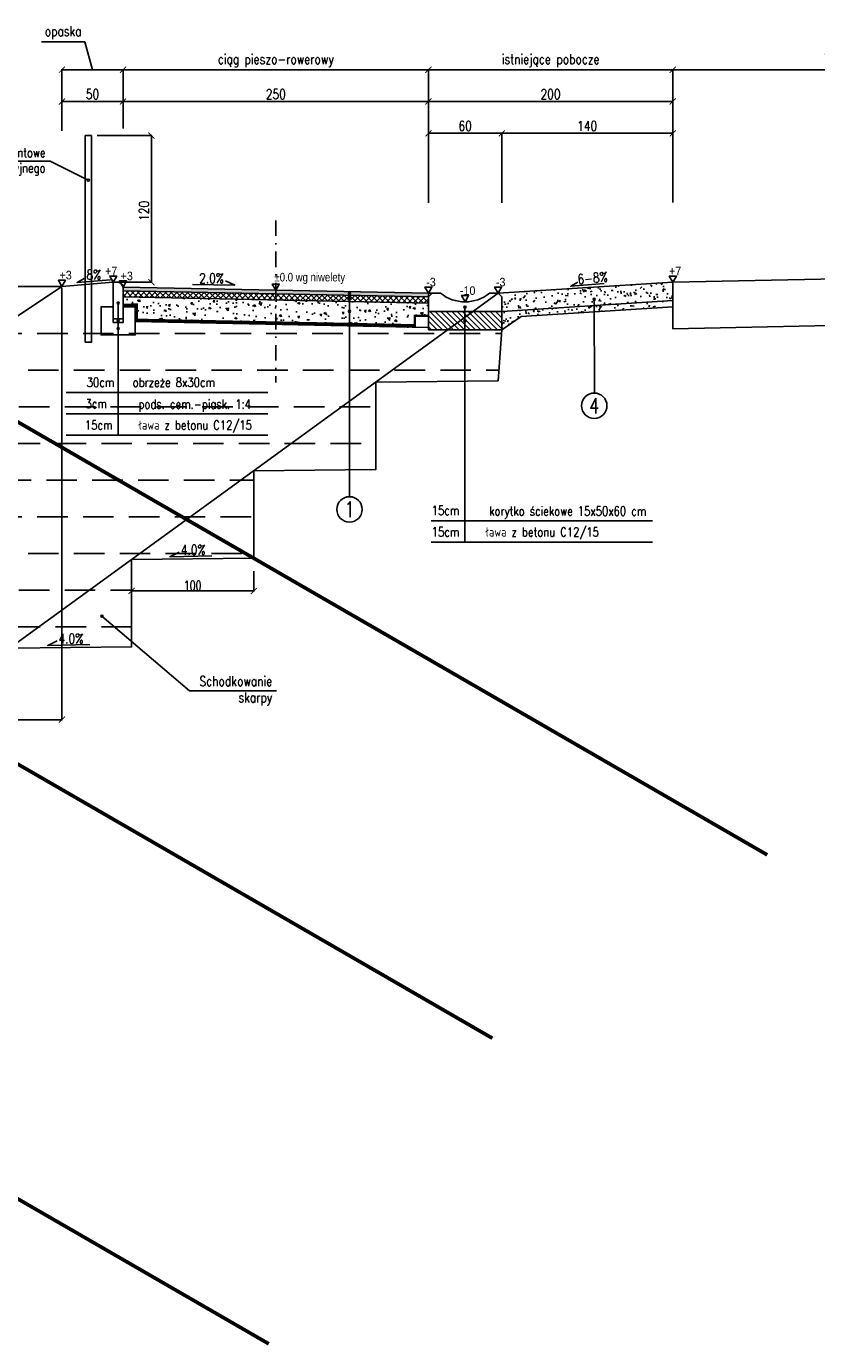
# Model space of a CAD drawing. Header units: metres. Extents: x 6562771 to 6588056, y 5578696 to 5581651.
# Tile 15 of 18: x 6575721 to 6576368, y 5579924 to 5581003. Entities that reach past the tile are written whole.
import ezdxf
from ezdxf.enums import TextEntityAlignment as Align

# ---------------------------------------------------------------- set-up
doc = ezdxf.new("R2010")
doc.units = ezdxf.units.M
for name, pattern in [('DASHDOT', [25.4, 12.7, -6.35, 0, -6.35]), ('DASHED', [0.75, 0.5, -0.25]), ('HIDDEN', [0.375, 0.25, -0.125])]:
    doc.linetypes.add(name, pattern=pattern)
for name, color, linetype in [('0_50', 3, 'Continuous'), ('pkonstr-0_25', 1, 'Continuous'), ('pkonstr-0_50', 3, 'Continuous'), ('pkonstr-0_70', 4, 'Continuous'), ('pkonstr-istn', 14, 'Continuous'), ('pkonstr-opisy', 2, 'Continuous'), ('pkonstr-wymiary', 1, 'Continuous')]:
    doc.layers.add(name, color=color, linetype=linetype)
doc.styles.add('12mm', font='simplex.shx', dxfattribs={"width": 0.8, "height": 12})
doc.styles.add('7mm', font='simplex.shx', dxfattribs={"width": 0.75, "height": 7})
doc.styles.add('DIMTEXT', font='simplex.shx', dxfattribs={"width": 0.7})
doc.styles.add('Opisy', font='simplex.shx', dxfattribs={"width": 0.8})
doc.styles.add('STYLE1', font='arial.ttf')
doc.styles.add('wymiary', font='simplex.shx', dxfattribs={"width": 0.8})
doc.dimstyles.new('1000', dxfattribs={"dimtxt": 2, "dimasz": 1.5, "dimexe": 0.4, "dimexo": 1, "dimgap": 0.4, "dimtad": 1, "dimrnd": 0.01, "dimzin": 0, "dimdsep": 46, "dimtxsty": 'DIMTEXT', "dimblk": 'ARCHTICK', "dimcen": 0, "dimclrd": 256, "dimclre": 256, "dimclrt": 2, "dimadec": 5, "dimazin": 0, "dimtfac": 1, "dimtofl": 0, "dimtmove": 0, "dimatfit": 3, "dimfxl": 1, "dimtolj": 1, "dimtzin": 0, "dimlwd": -1, "dimlwe": -1, "dimarcsym": 0})
doc.dimstyles.new('ddd$0', dxfattribs={"dimtxt": 8, "dimasz": 5, "dimexe": 0.5, "dimexo": 1, "dimgap": 2, "dimtad": 1, "dimdec": 0, "dimzin": 0, "dimdsep": 46, "dimtxsty": 'wymiary', "dimblk": 'ARCHTICK', "dimcen": 0, "dimclrd": 256, "dimclre": 256, "dimclrt": 256, "dimadec": 0, "dimazin": 0, "dimtfac": 1, "dimtdec": 0, "dimtmove": 1, "dimatfit": 3, "dimldrblk": 'DOT', "dimfxl": 1, "dimtolj": 1, "dimtzin": 0, "dimlwd": -1, "dimlwe": -1, "dimarcsym": 0})

# ---------------------------------------------------------------- blocks, each defined once
blk = doc.blocks.new('_ArchTick')
at = {"color": 0, "linetype": 'ByBlock', "const_width": 0.15}
blk.add_lwpolyline([(-0.5, -0.5), (0.5, 0.5)], dxfattribs=at)
blk = doc.blocks.new('*D115')
at = {"layer": 'Defpoints', "color": 0, "transparency": 16777216}
for p in [(6576600.1, 5580968.4), (6576600.1, 5580967.4), (6576250.1, 5580924.4)]:
    blk.add_point(p, dxfattribs=at)
at = {"layer": 'pkonstr-wymiary', "transparency": 16777216}
for p, q in [((6576250.1, 5580925.4), (6576250.1, 5580967.9)), ((6576250.1, 5580967.4), (6576600.1, 5580967.4)), ((6576600.1, 5580967.4), (6576600.1, 5580966.9))]:
    blk.add_line(p, q, dxfattribs=at)
at = {"layer": 'pkonstr-wymiary', "transparency": 16777216, "xscale": 5, "yscale": 5, "zscale": 5, "rotation": 180}
blk.add_blockref('_ArchTick', (6576250.1, 5580967.4), dxfattribs=at)
at = {"layer": 'pkonstr-wymiary', "transparency": 16777216, "xscale": 5, "yscale": 5, "zscale": 5}
blk.add_blockref('_ArchTick', (6576600.1, 5580967.4), dxfattribs=at)
at = {"layer": 'pkonstr-wymiary', "transparency": 16777216, "insert": (6576425.1, 5580974.7), "char_height": 8, "attachment_point": 5, "style": 'wymiary'}
blk.add_mtext('\\A1;istniejąca jezdnia DK79', dxfattribs=at)
blk = doc.blocks.new('_Dot')
at = {"color": 0, "linetype": 'ByBlock', "lineweight": -2}
blk.add_line((-0.5, 0), (-1, 0), dxfattribs=at)
at = {"color": 0, "linetype": 'ByBlock', "const_width": 0.5}
blk.add_lwpolyline([(-0.25, 0, 1), (0.25, 0, 1)], format="xyb", close=True, dxfattribs=at)
blk = doc.blocks.new('*D116')
at = {"layer": 'Defpoints', "color": 0, "transparency": 16777216}
for p in [(6576050.1, 5580967.4), (6576250.1, 5580912.3), (6576050.1, 5580857.5)]:
    blk.add_point(p, dxfattribs=at)
at = {"layer": 'pkonstr-wymiary', "transparency": 16777216}
for p, q in [((6576050.1, 5580858.5), (6576050.1, 5580967.9)), ((6576250.1, 5580967.4), (6576050.1, 5580967.4)), ((6576250.1, 5580913.3), (6576250.1, 5580967.9))]:
    blk.add_line(p, q, dxfattribs=at)
at = {"layer": 'pkonstr-wymiary', "transparency": 16777216, "xscale": 5, "yscale": 5, "zscale": 5, "rotation": 180}
blk.add_blockref('_ArchTick', (6576050.1, 5580967.4), dxfattribs=at)
at = {"layer": 'pkonstr-wymiary', "transparency": 16777216, "xscale": 5, "yscale": 5, "zscale": 5}
blk.add_blockref('_ArchTick', (6576250.1, 5580967.4), dxfattribs=at)
at = {"layer": 'pkonstr-wymiary', "transparency": 16777216, "insert": (6576150.1, 5580974.7), "char_height": 8, "attachment_point": 5, "style": 'wymiary'}
blk.add_mtext('\\A1;istniejące pobocze', dxfattribs=at)
blk = doc.blocks.new('*D117')
at = {"layer": 'Defpoints', "color": 0, "transparency": 16777216}
for p in [(6576050.1, 5580967.4), (6575800.1, 5580918.4), (6576050.1, 5580877)]:
    blk.add_point(p, dxfattribs=at)
at = {"layer": 'pkonstr-wymiary', "transparency": 16777216}
for p, q in [((6575800.1, 5580919.4), (6575800.1, 5580967.9)), ((6575800.1, 5580967.4), (6576050.1, 5580967.4)), ((6576050.1, 5580878), (6576050.1, 5580967.9))]:
    blk.add_line(p, q, dxfattribs=at)
at = {"layer": 'pkonstr-wymiary', "transparency": 16777216, "xscale": 5, "yscale": 5, "zscale": 5, "rotation": 180}
blk.add_blockref('_ArchTick', (6575800.1, 5580967.4), dxfattribs=at)
at = {"layer": 'pkonstr-wymiary', "transparency": 16777216, "xscale": 5, "yscale": 5, "zscale": 5}
blk.add_blockref('_ArchTick', (6576050.1, 5580967.4), dxfattribs=at)
at = {"layer": 'pkonstr-wymiary', "transparency": 16777216, "insert": (6575925.1, 5580974.7), "char_height": 8, "attachment_point": 5, "style": 'wymiary'}
blk.add_mtext('\\A1;ciąg pieszo-rowerowy', dxfattribs=at)
blk = doc.blocks.new('*D118')
at = {"layer": 'Defpoints', "color": 0, "transparency": 16777216}
for p in [(6575800.1, 5580941.4), (6575800.1, 5580918.4), (6576050.1, 5580878.6)]:
    blk.add_point(p, dxfattribs=at)
at = {"layer": 'pkonstr-wymiary', "transparency": 16777216}
for p, q in [((6575800.1, 5580919.4), (6575800.1, 5580941.9)), ((6576050.1, 5580941.4), (6575800.1, 5580941.4)), ((6576050.1, 5580879.6), (6576050.1, 5580941.9))]:
    blk.add_line(p, q, dxfattribs=at)
at = {"layer": 'pkonstr-wymiary', "transparency": 16777216, "xscale": 5, "yscale": 5, "zscale": 5, "rotation": 180}
blk.add_blockref('_ArchTick', (6575800.1, 5580941.4), dxfattribs=at)
at = {"layer": 'pkonstr-wymiary', "transparency": 16777216, "xscale": 5, "yscale": 5, "zscale": 5}
blk.add_blockref('_ArchTick', (6576050.1, 5580941.4), dxfattribs=at)
at = {"layer": 'pkonstr-wymiary', "transparency": 16777216, "insert": (6575925.1, 5580947.4), "char_height": 8, "attachment_point": 5, "style": 'wymiary'}
blk.add_mtext('\\A1;250', dxfattribs=at)
blk = doc.blocks.new('*D119')
at = {"layer": 'Defpoints', "color": 0, "transparency": 16777216}
for p in [(6576050.1, 5580941.4), (6576250.1, 5580857.8), (6576050.1, 5580857.5)]:
    blk.add_point(p, dxfattribs=at)
at = {"layer": 'pkonstr-wymiary', "transparency": 16777216}
for p, q in [((6576050.1, 5580858.5), (6576050.1, 5580941.9)), ((6576250.1, 5580941.4), (6576050.1, 5580941.4)), ((6576250.1, 5580858.8), (6576250.1, 5580941.9))]:
    blk.add_line(p, q, dxfattribs=at)
at = {"layer": 'pkonstr-wymiary', "transparency": 16777216, "xscale": 5, "yscale": 5, "zscale": 5, "rotation": 180}
blk.add_blockref('_ArchTick', (6576050.1, 5580941.4), dxfattribs=at)
at = {"layer": 'pkonstr-wymiary', "transparency": 16777216, "xscale": 5, "yscale": 5, "zscale": 5}
blk.add_blockref('_ArchTick', (6576250.1, 5580941.4), dxfattribs=at)
at = {"layer": 'pkonstr-wymiary', "transparency": 16777216, "insert": (6576150.1, 5580947.4), "char_height": 8, "attachment_point": 5, "style": 'wymiary'}
blk.add_mtext('\\A1;200', dxfattribs=at)
blk = doc.blocks.new('*D120')
at = {"layer": 'Defpoints', "color": 0, "transparency": 16777216}
for p in [(6575800.1, 5580941.4), (6575750.1, 5580916.5), (6575800.1, 5580918.4)]:
    blk.add_point(p, dxfattribs=at)
at = {"layer": 'pkonstr-wymiary', "transparency": 16777216}
for p, q in [((6575750.1, 5580917.5), (6575750.1, 5580941.9)), ((6575750.1, 5580941.4), (6575800.1, 5580941.4)), ((6575800.1, 5580919.4), (6575800.1, 5580941.9))]:
    blk.add_line(p, q, dxfattribs=at)
at = {"layer": 'pkonstr-wymiary', "transparency": 16777216, "xscale": 5, "yscale": 5, "zscale": 5, "rotation": 180}
blk.add_blockref('_ArchTick', (6575750.1, 5580941.4), dxfattribs=at)
at = {"layer": 'pkonstr-wymiary', "transparency": 16777216, "xscale": 5, "yscale": 5, "zscale": 5}
blk.add_blockref('_ArchTick', (6575800.1, 5580941.4), dxfattribs=at)
at = {"layer": 'pkonstr-wymiary', "transparency": 16777216, "insert": (6575775.1, 5580947.4), "char_height": 8, "attachment_point": 5, "style": 'wymiary'}
blk.add_mtext('\\A1;50', dxfattribs=at)
blk = doc.blocks.new('*D121')
at = {"layer": 'Defpoints', "color": 0, "transparency": 16777216}
for p in [(6575800.1, 5580967.4), (6575750.1, 5580916.5), (6575800.1, 5580918.4)]:
    blk.add_point(p, dxfattribs=at)
at = {"layer": 'pkonstr-wymiary', "transparency": 16777216}
for p, q in [((6575768.8, 5580990.3), (6575733.4, 5580990.3)), ((6575775.1, 5580967.4), (6575768.8, 5580990.3)), ((6575750.1, 5580917.5), (6575750.1, 5580967.9)), ((6575750.1, 5580967.4), (6575800.1, 5580967.4)), ((6575800.1, 5580919.4), (6575800.1, 5580967.9))]:
    blk.add_line(p, q, dxfattribs=at)
at = {"layer": 'pkonstr-wymiary', "transparency": 16777216, "xscale": 5, "yscale": 5, "zscale": 5, "rotation": 180}
blk.add_blockref('_ArchTick', (6575750.1, 5580967.4), dxfattribs=at)
at = {"layer": 'pkonstr-wymiary', "transparency": 16777216, "xscale": 5, "yscale": 5, "zscale": 5}
blk.add_blockref('_ArchTick', (6575800.1, 5580967.4), dxfattribs=at)
at = {"layer": 'pkonstr-wymiary', "transparency": 16777216, "insert": (6575751.1, 5580997.6), "char_height": 8, "attachment_point": 5, "style": 'wymiary'}
blk.add_mtext('\\A1;opaska', dxfattribs=at)
blk = doc.blocks.new('*D122')
at = {"layer": 'Defpoints', "color": 0, "transparency": 16777216}
for p in [(6575777.9, 5580913.5), (6575823.3, 5580913.5), (6575792.1, 5580793.5)]:
    blk.add_point(p, dxfattribs=at)
at = {"layer": 'pkonstr-wymiary', "transparency": 16777216}
for p, q in [((6575778.9, 5580913.5), (6575823.8, 5580913.5)), ((6575823.3, 5580793.5), (6575823.3, 5580913.5)), ((6575793.1, 5580793.5), (6575823.8, 5580793.5))]:
    blk.add_line(p, q, dxfattribs=at)
at = {"layer": 'pkonstr-wymiary', "transparency": 16777216, "xscale": 5, "yscale": 5, "zscale": 5}
for p, rotation in [((6575823.3, 5580913.5), 90), ((6575823.3, 5580793.5), 270)]:
    blk.add_blockref('_ArchTick', p, dxfattribs=dict(at, rotation=rotation))
at = {"layer": 'pkonstr-wymiary', "transparency": 16777216, "insert": (6575817.3, 5580851.9), "char_height": 8, "attachment_point": 5, "rotation": 90, "style": 'wymiary'}
blk.add_mtext('\\A1;120', dxfattribs=at)
blk = doc.blocks.new('*D131')
at = {"layer": 'Defpoints', "color": 0, "transparency": 16777216}
for p in [(6576110.1, 5580915.4), (6576110.1, 5580857.8), (6576050.1, 5580857.5)]:
    blk.add_point(p, dxfattribs=at)
at = {"layer": 'pkonstr-wymiary', "transparency": 16777216}
for p, q in [((6576050.1, 5580858.5), (6576050.1, 5580915.9)), ((6576050.1, 5580915.4), (6576110.1, 5580915.4)), ((6576110.1, 5580858.8), (6576110.1, 5580915.9))]:
    blk.add_line(p, q, dxfattribs=at)
at = {"layer": 'pkonstr-wymiary', "transparency": 16777216, "xscale": 5, "yscale": 5, "zscale": 5, "rotation": 180}
blk.add_blockref('_ArchTick', (6576050.1, 5580915.4), dxfattribs=at)
at = {"layer": 'pkonstr-wymiary', "transparency": 16777216, "xscale": 5, "yscale": 5, "zscale": 5}
blk.add_blockref('_ArchTick', (6576110.1, 5580915.4), dxfattribs=at)
at = {"layer": 'pkonstr-wymiary', "transparency": 16777216, "insert": (6576080.1, 5580921.4), "char_height": 8, "attachment_point": 5, "style": 'wymiary'}
blk.add_mtext('\\A1;60', dxfattribs=at)
blk = doc.blocks.new('*D132')
at = {"layer": 'Defpoints', "color": 0, "transparency": 16777216}
for p in [(6576250.1, 5580915.4), (6576250.1, 5580857.8), (6576110.1, 5580857.5)]:
    blk.add_point(p, dxfattribs=at)
at = {"layer": 'pkonstr-wymiary', "transparency": 16777216}
for p, q in [((6576110.1, 5580858.5), (6576110.1, 5580915.9)), ((6576110.1, 5580915.4), (6576250.1, 5580915.4)), ((6576250.1, 5580858.8), (6576250.1, 5580915.9))]:
    blk.add_line(p, q, dxfattribs=at)
at = {"layer": 'pkonstr-wymiary', "transparency": 16777216, "xscale": 5, "yscale": 5, "zscale": 5, "rotation": 180}
blk.add_blockref('_ArchTick', (6576110.1, 5580915.4), dxfattribs=at)
at = {"layer": 'pkonstr-wymiary', "transparency": 16777216, "xscale": 5, "yscale": 5, "zscale": 5}
blk.add_blockref('_ArchTick', (6576250.1, 5580915.4), dxfattribs=at)
at = {"layer": 'pkonstr-wymiary', "transparency": 16777216, "insert": (6576180.1, 5580921.4), "char_height": 8, "attachment_point": 5, "style": 'wymiary'}
blk.add_mtext('\\A1;140', dxfattribs=at)
blk = doc.blocks.new('*D138')
at = {"layer": 'Defpoints', "color": 0, "transparency": 16777216}
for p in [(6575264.6, 5580790.1), (6575750.1, 5580790.1), (6575300.1, 5580490.1)]:
    blk.add_point(p, dxfattribs=at)
at = {"layer": 'pkonstr-wymiary', "transparency": 16777216}
for p, q in [((6575749.1, 5580790.1), (6575264.1, 5580790.1)), ((6575264.6, 5580490.1), (6575264.6, 5580790.1)), ((6575299.1, 5580490.1), (6575264.1, 5580490.1))]:
    blk.add_line(p, q, dxfattribs=at)
at = {"layer": 'pkonstr-wymiary', "transparency": 16777216, "xscale": 5, "yscale": 5, "zscale": 5}
for p, rotation in [((6575264.6, 5580790.1), 90), ((6575264.6, 5580490.1), 270)]:
    blk.add_blockref('_ArchTick', p, dxfattribs=dict(at, rotation=rotation))
at = {"layer": 'pkonstr-wymiary', "transparency": 16777216, "insert": (6575258.6, 5580640.1), "char_height": 8, "attachment_point": 5, "rotation": 90, "style": 'wymiary'}
blk.add_mtext('\\A1;300', dxfattribs=at)
blk = doc.blocks.new('*D139')
at = {"layer": 'Defpoints', "color": 0, "transparency": 16777216}
for p in [(6575750.1, 5580790.1), (6575300.1, 5580490.1), (6575750.1, 5580435.7)]:
    blk.add_point(p, dxfattribs=at)
at = {"layer": 'pkonstr-wymiary', "transparency": 16777216}
for p, q in [((6575750.1, 5580789.1), (6575750.1, 5580435.2)), ((6575300.1, 5580489.1), (6575300.1, 5580435.2)), ((6575300.1, 5580435.7), (6575750.1, 5580435.7))]:
    blk.add_line(p, q, dxfattribs=at)
at = {"layer": 'pkonstr-wymiary', "transparency": 16777216, "xscale": 5, "yscale": 5, "zscale": 5, "rotation": 180}
blk.add_blockref('_ArchTick', (6575300.1, 5580435.7), dxfattribs=at)
at = {"layer": 'pkonstr-wymiary', "transparency": 16777216, "xscale": 5, "yscale": 5, "zscale": 5}
blk.add_blockref('_ArchTick', (6575750.1, 5580435.7), dxfattribs=at)
at = {"layer": 'pkonstr-wymiary', "transparency": 16777216, "insert": (6575525.1, 5580441.7), "char_height": 8, "attachment_point": 5, "style": 'wymiary'}
blk.add_mtext('\\A1;450', dxfattribs=at)
blk = doc.blocks.new('*D142')
at = {"layer": 'Defpoints', "color": 0, "transparency": 16777216}
for p in [(6575807.1, 5580559.2), (6575907.1, 5580558.2), (6575907.1, 5580541)]:
    blk.add_point(p, dxfattribs=at)
at = {"layer": 'pkonstr-wymiary', "transparency": 16777216}
for p, q in [((6575807.1, 5580558.2), (6575807.1, 5580540.5)), ((6575907.1, 5580557.2), (6575907.1, 5580540.5)), ((6575807.1, 5580541), (6575907.1, 5580541))]:
    blk.add_line(p, q, dxfattribs=at)
at = {"layer": 'pkonstr-wymiary', "transparency": 16777216, "xscale": 5, "yscale": 5, "zscale": 5, "rotation": 180}
blk.add_blockref('_ArchTick', (6575807.1, 5580541), dxfattribs=at)
at = {"layer": 'pkonstr-wymiary', "transparency": 16777216, "xscale": 5, "yscale": 5, "zscale": 5}
blk.add_blockref('_ArchTick', (6575907.1, 5580541), dxfattribs=at)
at = {"layer": 'pkonstr-wymiary', "color": 1, "transparency": 16777216, "insert": (6575857.1, 5580545.4), "char_height": 8, "attachment_point": 5, "style": 'DIMTEXT'}
blk.add_mtext('\\A1;100', dxfattribs=at)

msp = doc.modelspace()

# ---------------------------------------------------------------- hatches: boundary and pattern name
at = {"layer": 'pkonstr-0_50'}
h = msp.add_hatch(dxfattribs=at)
h.set_pattern_fill('AR-CONC', color=252, scale=0.1, angle=180)
h.set_pattern_definition([(230, (7139.753, 0), (-18.2184669, 1.593908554), [1.905, -20.955]), (175, (7139.753, 0), (3.524282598, -19.10566429), [1.524, -16.764]), (280.451, (7138.234, 0.133), (-14.694250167, -17.511668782), [1.619, -17.809]), (226.1842, (7139.753, -5.08), (-27.10790409, 4.204232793), [2.8575, -31.4325]), (276.6356, (7137.494, -4.73), (-23.74042345, -24.74255559), [2.4285, -26.7135]), (171.184, (7139.753, -5.08), (-23.74046058, -24.74251179), [2.286, -25.146]), (201, (7137.213, -3.81), (-15.161487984, 10.226551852), [1.905, -20.955]), (146, (7137.213, -3.81), (-6.180202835, -18.418796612), [1.524, -16.764]), (251.4514, (7135.95, -2.958), (-21.341649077, -8.19228577), [1.619, -17.809]), (217.5, (7139.753, 0), (-0.308860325, -8.4555038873), [0, -16.5608, 0, -17.018, 0, -16.8275]), (187.5, (7139.753, 0), (-6.681966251, -10.018057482), [0, -9.7028, 0, -16.1798, 0, -6.4135]), (147.5, (7145.417, -7e-16), (-13.5590595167, 0.572874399), [0, -6.35, 0, -19.812, 0, -26.289]), (137.5, (7147.957, -1e-15), (-14.812918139, -2.542649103), [0, -8.255, 0, -13.1572, 0, -18.669])])
h.paths.add_polyline_path([(6576250.1, 5580793.5), (6576107.1, 5580784.5), (6576110.1, 5580781.5), (6576110.1, 5580769.5), (6576185.8, 5580774.4), (6576185.8, 5580778.8, -0.414404), (6576184.9, 5580779.6, -1), (6576186.7, 5580779.6, -0.414023), (6576185.8, 5580778.8), (6576185.8, 5580774.4), (6576250.1, 5580778.5)])
h.paths.add_polyline_path([(6576185.8, 5580774.4), (6576110.1, 5580769.5), (6576110.1, 5580754.5), (6576125.9, 5580765.6), (6576185.8, 5580769.4)])
h.paths.add_polyline_path([(6576250.1, 5580773.5), (6576250.1, 5580778.5), (6576185.8, 5580774.4), (6576185.8, 5580769.4)])
h = msp.add_hatch(color=252, dxfattribs=at)
h.dxf.hatch_style = 1
h.paths.add_polyline_path([(6575800.1, 5580786.5), (6575800.1, 5580789.5), (6576050.1, 5580784.5), (6576050.1, 5580781.5)])
h = msp.add_hatch(dxfattribs=at)
h.set_pattern_fill('ANSI37', color=252, angle=180)
h.set_pattern_definition([(315, (13152303.4027, 1915.45), (-2.2450640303, -2.2450640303), []), (225, (13152303.4027, 1915.45), (-2.2450640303, 2.2450640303), [])])
h.paths.add_polyline_path([(6576050.1, 5580781.5), (6576050.1, 5580776.5), (6575800.1, 5580781.5), (6575800.1, 5580786.5)])
h = msp.add_hatch(dxfattribs=at)
h.set_pattern_fill('AR-CONC', color=252, scale=0.1, angle=180)
h.set_pattern_definition([(310, (6800082.928, 5139295.178), (18.2184669, 1.59390855), [1.905, -20.955]), (5, (6800082.928, 5139295.178), (-3.52434214, -19.1056845), [1.524, -16.7640584]), (259.5485553, (6800084.446, 5139295.311), (14.6941247, -17.5117752), [1.6190009, -17.80902446]), (313.8158, (6800082.928, 5139290.098), (27.1079041, 4.2042328), [2.8575, -31.4325]), (263.3644424, (6800085.187, 5139290.448), (23.7404134, -24.7426125), [2.4285023, -26.7135608]), (8.815849, (6800082.928, 5139290.098), (23.7404134, -24.7426125), [2.2859967, -25.1459732]), (339, (6800085.468, 5139291.368), (15.16143913, 10.2265198), [1.905, -20.955]), (34, (6800085.468, 5139291.368), (6.1802028, -18.4187966), [1.524, -16.764]), (288.548555, (6800086.732, 5139292.22), (21.3416419, -8.1922769), [1.6190009, -17.80899376]), (322.5, (6800082.928, 5139295.178), (0.308860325, -8.45550389), [0, -16.5608, 0, -17.018, 0, -16.8275]), (352.5, (6800082.928, 5139295.178), (6.68196625, -10.01805748), [0, -9.7028, 0, -16.1798, 0, -6.4135]), (32.5, (6800077.264, 5139295.178), (13.55905952, 0.5728744), [0, -6.35, 0, -19.812, 0, -26.289]), (42.5, (6800074.724, 5139295.178), (14.81291814, -2.5426491), [0, -8.255, 0, -13.1572, 0, -18.669])])
h.paths.add_polyline_path([(6576050.1, 5580764.5), (6576040.1, 5580764.5), (6576040.1, 5580756.7), (6575810.1, 5580761.3), (6575810.1, 5580773.5), (6575800.1, 5580773.5), (6575800.1, 5580781.5), (6576050.1, 5580776.5)])
h = msp.add_hatch(dxfattribs=at)
h.set_pattern_fill('ANSI31', color=252, angle=180)
h.set_pattern_definition([(315, (13148230.9503, -5984.3434), (-2.2450640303, -2.2450640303), [])])
h.paths.add_polyline_path([(6576110.1, 5580769.5), (6576050.1, 5580769.5), (6576050.1, 5580754.5), (6576110.1, 5580754.5)])

# ---------------------------------------------------------------- linework, layer by layer
at = {"layer": '0_50', "color": 7, "linetype": 'HIDDEN', "ltscale": 100}
for points in [[(6575692.4, 5580751.7), (6576109.9, 5580751.7)], [(6575647.4, 5580721.7), (6576107.1, 5580721.7)], [(6575602.4, 5580691.7), (6576007.1, 5580691.7)], [(6575557.4, 5580661.7), (6576007.1, 5580661.7)], [(6575512.4, 5580631.7), (6575907.1, 5580631.7)], [(6575467.4, 5580601.7), (6575907.1, 5580601.7)], [(6575422.4, 5580571.7), (6575907.1, 5580571.7)], [(6575377.4, 5580541.7), (6575807.1, 5580541.7)], [(6575332.4, 5580511.7), (6575807.1, 5580511.7)]]:
    msp.add_lwpolyline(points, dxfattribs=at)
at = {"layer": 'pkonstr-0_25', "linetype": 'Continuous'}
for p, q in [((6575579.4, 5580892.7), (6575740.6, 5580892.7)), ((6575985.5, 5580784.4), (6575985.6, 5580618.1)), ((6575796.1, 5580776.5), (6575796.1, 5580668.4)), ((6576080, 5580773.2), (6576080, 5580581)), ((6576185.8, 5580779.6), (6576185.9, 5580702.9)), ((6575918.6, 5580703.4), (6575753.5, 5580703.4)), ((6575918.6, 5580685.9), (6575753.5, 5580685.9)), ((6576233.6, 5580598.4), (6576052.2, 5580598.5))]:
    msp.add_line(p, q, dxfattribs=at)
at = {"layer": 'pkonstr-0_25'}
for points in [[(6575768.4, 5580796.7), (6575762.5, 5580793.4), (6575789.9, 5580795.6)], [(6575857.1, 5580791.8), (6575891.5, 5580791.2), (6575883.9, 5580794.8)], [(6576172.4, 5580793.5), (6576166.6, 5580790.3), (6576194, 5580792.5)], [(6575872.9, 5580569.7), (6575838.5, 5580569), (6575846.1, 5580572.6)], [(6575772.9, 5580497.1), (6575738.5, 5580496.5), (6575746.1, 5580500.1)]]:
    msp.add_lwpolyline(points, dxfattribs=at)
at = {"layer": 'pkonstr-0_25', "linetype": 'Continuous'}
for centre in [(6576185.8, 5580692.5), (6575985.5, 5580607.7)]:
    msp.add_circle(centre, 10.4, dxfattribs=at)
at = {"layer": 'pkonstr-0_50'}
for p, q in [((6575792.1, 5580793.5), (6575750.1, 5580790.1)), ((6576107.1, 5580784.5), (6576250.1, 5580793.5)), ((6575800.1, 5580789.5), (6576050.1, 5580784.5)), ((6575800.1, 5580786.5), (6576050.1, 5580781.5)), ((6575800.1, 5580781.5), (6576050.1, 5580776.5)), ((6575810.1, 5580761.3), (6576050.1, 5580756.5))]:
    msp.add_line(p, q, dxfattribs=at)
at = {"layer": 'pkonstr-0_50', "color": 2}
msp.add_lwpolyline([(6575769.2, 5580913.5), (6575774.2, 5580913.5), (6575774.2, 5580744.4), (6575769.2, 5580744.4)], close=True, dxfattribs=at)
at = {"layer": 'pkonstr-0_50'}
for points in [[(6575792.1, 5580763.5), (6575800.1, 5580763.5), (6575800.1, 5580789.5, 0.414214), (6575796.1, 5580793.5), (6575792.1, 5580793.5)], [(6576110.1, 5580769.5), (6576050.1, 5580769.5), (6576050.1, 5580781.5), (6576053.1, 5580784.5), (6576060.1, 5580784.5, 0.35), (6576100.1, 5580784.5), (6576107.1, 5580784.5), (6576110.1, 5580781.5)]]:
    msp.add_lwpolyline(points, format="xyb", close=True, dxfattribs=at)
at = {"layer": 'pkonstr-0_50', "flags": 128}
msp.add_lwpolyline([(6576110.1, 5580754.5), (6576125.9, 5580765.6), (6576250.1, 5580773.5), (6576250.1, 5580793.5)], dxfattribs=at)
at = {"layer": 'pkonstr-0_50'}
for points in [[(6574505.3, 5580048.3), (6575150.1, 5580478.1), (6575300.1, 5580490.1), (6575750.1, 5580790.1)], [(6576050.1, 5580781.5), (6576050.1, 5580784.5)], [(6576053.1, 5580784.5), (6576050.1, 5580784.5)], [(6576050.1, 5580754.5), (6576110.1, 5580754.5), (6576110.1, 5580769.5)], [(6576050.1, 5580769.5), (6576050.1, 5580754.5)], [(6575707.1, 5580494.2), (6575807.1, 5580495.2), (6575807.1, 5580566.8), (6575907.1, 5580567.8), (6575907.1, 5580639.4), (6576007.1, 5580640.4), (6576007.1, 5580711.9), (6576107.1, 5580712.9), (6576110.1, 5580754.5)]]:
    msp.add_lwpolyline(points, dxfattribs=at)
at = {"layer": 'pkonstr-0_50', "flags": 128}
msp.add_lwpolyline([(6575792.1, 5580760.5), (6575800.1, 5580760.5), (6575800.1, 5580773.5), (6575810.1, 5580773.5), (6575810.1, 5580750.5), (6575782.1, 5580750.5), (6575782.1, 5580773.5), (6575792.1, 5580773.5), (6575792.1, 5580760.5)], close=True, dxfattribs=at)
at = {"layer": 'pkonstr-0_50', "color": 180, "linetype": 'DASHED', "ltscale": 15, "true_color": 0x3326ed, "flags": 128}
msp.add_lwpolyline([(6576050.1, 5580766.1, 2, 2, 0), (6576039, 5580766.1, 2, 2, 0), (6576039, 5580758.3, 2, 2, 0), (6575811.5, 5580762.8, 2, 2, 0), (6575811.5, 5580762.8, 2, 2, 0), (6575811.5, 5580762.8, 2, 2, 0), (6575811.5, 5580762.8, 2, 2, 0), (6575811.5, 5580775.2, 2, 2, 0), (6575800, 5580775.1, 0, 0, 0)], format="xyseb", dxfattribs=at)
at = {"layer": 'pkonstr-0_50', "color": 252, "flags": 128}
msp.add_lwpolyline([(6576050.1, 5580781.5), (6576050.1, 5580766.5)], dxfattribs=at)
at = {"layer": 'pkonstr-0_50', "const_width": 3, "flags": 128}
for points in [[(6575634.6, 5580725.1), (6576327.4, 5580325.1)], [(6575409.6, 5580575.1), (6576102.4, 5580175.1)], [(6575053.4, 5580425.1), (6575919.4, 5579925.1)]]:
    msp.add_lwpolyline(points, dxfattribs=at)
at = {"layer": 'pkonstr-0_70', "color": 4}
for centre in [(6575771.7, 5580877), (6575985.5, 5580784.4), (6575796.1, 5580776.5), (6575985.5, 5580780), (6576080, 5580773.2), (6576185.8, 5580779.6), (6575796.1, 5580762.1), (6575985.5, 5580769.8), (6576080, 5580762), (6575796.1, 5580755.7), (6575985.5, 5580759.4), (6575782.9, 5580520.4)]:
    msp.add_circle(centre, 0.869, dxfattribs=at)
at = {"layer": 'pkonstr-istn'}
msp.add_line((6576600.9, 5580762.6), (6576250.1, 5580755.5), dxfattribs=at)
at = {"layer": 'pkonstr-istn', "flags": 128}
for points in [[(6577912.5, 5580249), (6577912.5, 5580249), (6577110.1, 5580783.9), (6576950.1, 5580793.5), (6576600.1, 5580800.6), (6576250.1, 5580793.5), (6576107.1, 5580784.5), (6575107.1, 5580058.8), (6574071.2, 5580040.6)], [(6576250.1, 5580793.5), (6576250.1, 5580755.5)], [(6576250.1, 5580778.5), (6576110.1, 5580769.5)], [(6576250.1, 5580763.3), (6576250.1, 5580755.5)]]:
    msp.add_lwpolyline(points, dxfattribs=at)
at = {"layer": 'pkonstr-opisy'}
for points in [[(6575750.1, 5580795.2), (6575753, 5580795.2), (6575750.1, 5580790.1), (6575747.2, 5580795.2)], [(6575792.1, 5580798.6), (6575795, 5580798.6), (6575792.1, 5580793.5), (6575789.2, 5580798.6)], [(6575800.1, 5580794.6), (6575803, 5580794.6), (6575800.1, 5580789.5), (6575797.2, 5580794.6)], [(6576250.1, 5580798.6), (6576253, 5580798.6), (6576250.1, 5580793.5), (6576247.2, 5580798.6)], [(6575925.1, 5580792.1), (6575928, 5580792.1), (6575925.1, 5580787), (6575922.2, 5580792.1)], [(6576050.1, 5580789.6), (6576053, 5580789.6), (6576050.1, 5580784.5), (6576047.2, 5580789.6)], [(6576080.1, 5580782.6), (6576083, 5580782.6), (6576080.1, 5580777.5), (6576077.2, 5580782.6)], [(6576107.1, 5580789.6), (6576110, 5580789.6), (6576107.1, 5580784.5), (6576104.2, 5580789.6)]]:
    msp.add_lwpolyline(points, close=True, dxfattribs=at)
at = {"layer": 'pkonstr-wymiary'}
for p, q in [((6575918.6, 5580668.4), (6575753.5, 5580668.4)), ((6576233.6, 5580580.9), (6576052.2, 5580581))]:
    msp.add_line(p, q, dxfattribs=at)
for points in [[(6575740.6, 5580892.7), (6575771.7, 5580877)], [(6575782.9, 5580520.4), (6575854.4, 5580459.3), (6575925.8, 5580459.3)]]:
    msp.add_lwpolyline(points, dxfattribs=at)
at = {"layer": 'pkonstr-wymiary', "linetype": 'DASHDOT'}
msp.add_lwpolyline([(6575925.1, 5580844.1), (6575925.1, 5580711.6)], dxfattribs=at)

# ---------------------------------------------------------------- texts
at = {"layer": 'pkonstr-opisy', "style": 'Opisy', "width": 0.8}
for s, rotation, p in [('8%', 0, (6575776.2, 5580795.7)), ('2.0%%%', 0, (6575872.5, 5580792.8)), ('6-8%%%', 5, (6576184.8, 5580793)), ('4.0%%%', 360, (6575857.5, 5580570.6)), ('4.0%%%', 360, (6575757.5, 5580498))]:
    msp.add_text(s, height=8, rotation=rotation, dxfattribs=at).set_placement(p, align=Align.CENTER)
at = {"layer": 'pkonstr-opisy', "style": 'STYLE1', "width": 0.9}
for s, p in [('+7', (6575790.4, 5580797.1)), ('+7', (6576252, 5580797.1)), ('+3', (6575753.1, 5580793.8)), ('+3', (6575803.1, 5580793.1)), ('-3', (6576052.2, 5580788.1)), ('-3', (6576109.2, 5580788.1)), ('-10', (6576082.2, 5580781.1))]:
    msp.add_text(s, height=7, dxfattribs=at).set_placement(p, align=Align.BOTTOM_CENTER)
at = {"layer": 'pkonstr-opisy', "style": 'STYLE1', "width": 0.8}
msp.add_text('%%P0.0 wg niwelety', height=7, dxfattribs=at).set_placement((6575924.1, 5580792.1), align=Align.BOTTOM_LEFT)
at = {"layer": 'pkonstr-opisy', "ltscale": 0.1, "style": '12mm', "width": 0.8}
for s, rotation, p in [('30cm', 360, (6575793, 5580705.7)), ('3cm', 360, (6575786.9, 5580688.2)), ('pods. cem.-piask. 1:4', 0, (6575904.8, 5580687.8)), ('15cm', 360, (6575791.5, 5580670.7)), ('15cm', 359.958, (6576075.4, 5580600.8)), ('korytko ściekowe 15x50x60 cm', 359.958, (6576228.4, 5580600.3)), ('15cm', 359.958, (6576075.4, 5580583.3))]:
    msp.add_text(s, height=7.5, rotation=rotation, dxfattribs=at).set_placement(p, align=Align.BOTTOM_RIGHT)
at = {"layer": 'pkonstr-opisy', "style": 'Opisy', "width": 0.8}
for s, rotation, p in [('obrzeże 8x30cm', 0, (6575875.4, 5580705.7)), ('ława z betonu C12/15', 0, (6575905.6, 5580670.7)), ('ława z betonu C12/15', 359.958, (6576189.6, 5580583.2))]:
    msp.add_text(s, height=7.5, rotation=rotation, dxfattribs=at).set_placement(p, align=Align.BOTTOM_RIGHT)
at = {"layer": 'pkonstr-opisy', "linetype": 'Continuous', "style": '7mm', "width": 0.75}
for s, p in [('4', (6576185.8, 5580692.5)), ('1', (6575985.5, 5580607.7))]:
    msp.add_text(s, height=12.6, rotation=0, dxfattribs=at).set_placement(p, align=Align.MIDDLE_CENTER)
at = {"layer": 'pkonstr-opisy', "insert": (6575736.7, 5580903.3), "char_height": 7.5, "width": 164.552, "attachment_point": 3, "style": 'Opisy'}
msp.add_mtext('ogrodzenie segmentowe\\Plokalizacja wg planu sytuacyjnego', dxfattribs=at)
at = {"layer": 'pkonstr-opisy', "insert": (6575922.2, 5580459.2), "char_height": 8, "attachment_point": 6, "style": 'Opisy'}
msp.add_mtext('Schodkowanie \\Pskarpy', dxfattribs=at)

# ---------------------------------------------------------------- dimensions: what is measured, and where the dimension line sits
at = {"layer": 'pkonstr-wymiary'}
for base, p1, p2, angle, text, picture, middle in [((6575800.1, 5580967.4), (6575750.1, 5580916.5), (6575800.1, 5580918.4), 180, 'opaska', '*D121', (6575766.8, 5580990.3)), ((6575823.3, 5580913.5), (6575792.1, 5580793.5), (6575777.9, 5580913.5), 90, '120', '*D122', (6575823.3, 5580851.9))]:
    dim = msp.add_linear_dim(base=base, p1=p1, p2=p2, angle=angle, text=text, dimstyle='ddd$0', dxfattribs=at)
    dim.commit()
    dim.dimension.update_dxf_attribs({"geometry": picture, "text_midpoint": middle, "dimtype": 160})
dim = msp.add_linear_dim(base=(6576600.1, 5580967.4), p1=(6576250.1, 5580924.4), p2=(6576600.1, 5580968.4), text='istniejąca jezdnia DK79', dimstyle='ddd$0', dxfattribs=at)
dim.commit()
dim.dimension.update_dxf_attribs({"geometry": '*D115', "text_midpoint": (6576425.1, 5580974.7)})
dim = msp.add_linear_dim(base=(6576050.1, 5580967.4), p1=(6575800.1, 5580918.4), p2=(6576050.1, 5580877), text='ciąg pieszo-rowerowy', dimstyle='ddd$0', override={"dimtmove": 0}, dxfattribs=at)
dim.commit()
dim.dimension.update_dxf_attribs({"geometry": '*D117', "text_midpoint": (6575925.1, 5580967.4), "dimtype": 160})
dim = msp.add_linear_dim(base=(6576050.1, 5580967.4), p1=(6576250.1, 5580912.3), p2=(6576050.1, 5580857.5), angle=180, text='istniejące pobocze', dimstyle='ddd$0', dxfattribs=at)
dim.commit()
dim.dimension.update_dxf_attribs({"geometry": '*D116', "text_midpoint": (6576150.1, 5580974.7)})
for base, p1, p2, angle, picture, middle in [((6575800.1, 5580941.4), (6575750.1, 5580916.5), (6575800.1, 5580918.4), 180, '*D120', (6575775.1, 5580947.4)), ((6575264.6, 5580790.1), (6575300.1, 5580490.1), (6575750.1, 5580790.1), 90, '*D138', (6575258.6, 5580640.1))]:
    dim = msp.add_linear_dim(base=base, p1=p1, p2=p2, angle=angle, dimstyle='ddd$0', dxfattribs=at)
    dim.commit()
    dim.dimension.update_dxf_attribs({"geometry": picture, "text_midpoint": middle})
for base, p1, p2, dimstyle, override, picture, middle in [((6575800.1, 5580941.4), (6576050.1, 5580878.6), (6575800.1, 5580918.4), 'ddd$0', {"dimtmove": 0}, '*D118', (6575925.1, 5580947.4)), ((6576050.1, 5580941.4), (6576250.1, 5580857.8), (6576050.1, 5580857.5), 'ddd$0', {"dimtmove": 0}, '*D119', (6576150.1, 5580947.4)), ((6575907.1, 5580541), (6575807.1, 5580559.2), (6575907.1, 5580558.2), '1000', {"dimtxt": 8, "dimasz": 5, "dimexe": 0.5, "dimdec": 0, "dimclrt": 1}, '*D142', (6575857.1, 5580545.4))]:
    dim = msp.add_linear_dim(base=base, p1=p1, p2=p2, dimstyle=dimstyle, override=override, dxfattribs=at)
    dim.commit()
    dim.dimension.update_dxf_attribs({"geometry": picture, "text_midpoint": middle})
for base, p1, p2, picture, middle in [((6576110.1, 5580915.4), (6576050.1, 5580857.5), (6576110.1, 5580857.8), '*D131', (6576080.1, 5580921.4)), ((6576250.1, 5580915.4), (6576110.1, 5580857.5), (6576250.1, 5580857.8), '*D132', (6576180.1, 5580921.4))]:
    dim = msp.add_linear_dim(base=base, p1=p1, p2=p2, angle=180, dimstyle='ddd$0', override={"dimtmove": 0}, dxfattribs=at)
    dim.commit()
    dim.dimension.update_dxf_attribs({"geometry": picture, "text_midpoint": middle})
dim = msp.add_linear_dim(base=(6575750.1, 5580435.7), p1=(6575300.1, 5580490.1), p2=(6575750.1, 5580790.1), dimstyle='ddd$0', dxfattribs=at)
dim.commit()
dim.dimension.update_dxf_attribs({"geometry": '*D139', "text_midpoint": (6575525.1, 5580441.7)})

doc.saveas('drawing.dxf')
